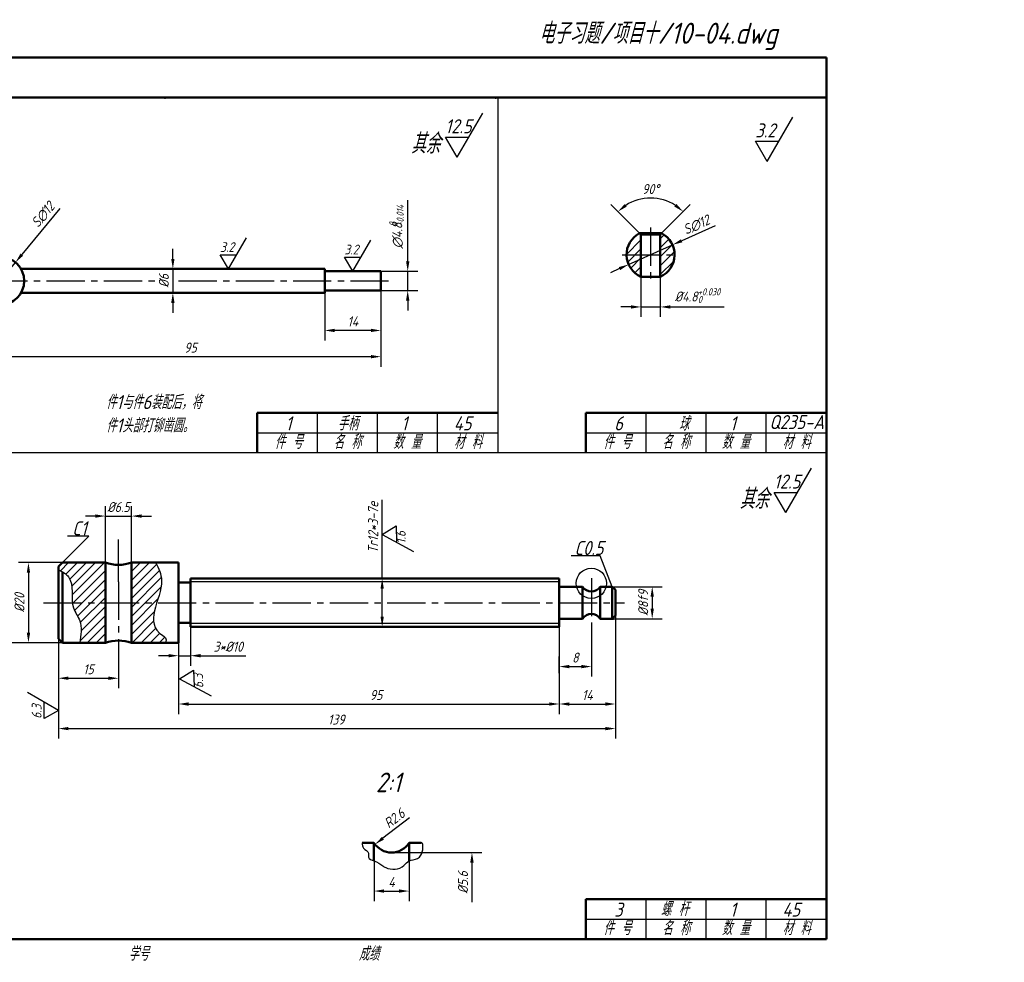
# Model space of a CAD drawing. Header units: millimetres. Extents: x 79 to 453, y 66 to 302.
# Tile 2 of 2: x 208 to 453, y 66 to 301. Entities that reach past the tile are written whole.
import ezdxf

# ---------------------------------------------------------------- set-up
doc = ezdxf.new("R2010")
doc.units = ezdxf.units.MM
doc.linetypes.add('CENTER2', pattern=[28.575, 19.05, -3.175, 3.175, -3.175])
for name, color, linetype in [('剖面线层', 7, 'Continuous'), ('尺寸层', 221, 'Continuous'), ('细实线层', 7, 'Continuous')]:
    doc.layers.add(name, color=color, linetype=linetype)
for name, color, linetype, lineweight in [('文字层', 227, 'Continuous', 20), ('点画线层', 3, 'CENTER2', 25), ('粗实线层', 7, 'Continuous', 50)]:
    doc.layers.add(name, color=color, linetype=linetype, lineweight=lineweight)
doc.styles.add('工程字体（斜）', font='gbeitc.shx', dxfattribs={"bigfont": 'gbcbig.shx'})
doc.styles.add('工程斜体', font='gbeitc.shx', dxfattribs={"bigfont": 'gbcbig.shx'})
doc.dimstyles.new('gb35', dxfattribs={"dimtxt": 2.5, "dimasz": 2.5, "dimexe": 2.5, "dimexo": 0, "dimgap": 1, "dimtad": 1, "dimdsep": 46, "dimtxsty": '工程字体（斜）', "dimcen": 0, "dimadec": 0, "dimazin": 0, "dimtfac": 1, "dimtmove": 0, "dimatfit": 3, "dimfxl": 0, "dimarcsym": 0})

# ---------------------------------------------------------------- blocks, each defined once
blk = doc.blocks.new('*D67')
at = {"layer": 'Defpoints', "color": 0, "ltscale": 0.5}
for p in [(297.74, 234.29), (202.74, 227.78), (297.74, 217.38)]:
    blk.add_point(p, dxfattribs=at)
at = {"layer": '尺寸层', "color": 0, "lineweight": -2, "ltscale": 0.5}
for p, q in [((297.74, 234.29), (297.74, 214.88)), ((202.74, 227.78), (202.74, 214.88)), ((205.24, 217.38), (295.24, 217.38))]:
    blk.add_line(p, q, dxfattribs=at)
at = {"layer": '尺寸层', "color": 0, "ltscale": 0.5}
for points in [[(205.24, 217.8), (205.24, 216.96), (202.74, 217.38)], [(295.24, 217.8), (295.24, 216.96), (297.74, 217.38)]]:
    blk.add_solid(points, dxfattribs=at)
at = {"layer": '尺寸层', "color": 0, "ltscale": 0.5, "insert": (250.24, 219.63), "char_height": 2.5, "attachment_point": 5, "style": '工程字体（斜）'}
blk.add_mtext('95', dxfattribs=at)
blk = doc.blocks.new('*D68')
at = {"layer": 'Defpoints', "color": 0, "ltscale": 0.5}
for p in [(245.84, 239.29), (245.84, 233.29), (245.84, 233.29)]:
    blk.add_point(p, dxfattribs=at)
at = {"layer": '尺寸层', "color": 0, "lineweight": -2, "ltscale": 0.5}
for p, q in [((245.84, 241.79), (245.84, 244.29)), ((245.84, 239.29), (243.34, 239.29)), ((245.84, 239.29), (245.84, 233.29)), ((245.84, 233.29), (243.34, 233.29)), ((245.84, 230.79), (245.84, 228.29))]:
    blk.add_line(p, q, dxfattribs=at)
at = {"layer": '尺寸层', "color": 0, "ltscale": 0.5}
for points in [[(245.42, 241.79), (246.25, 241.79), (245.84, 239.29)], [(245.42, 230.79), (246.25, 230.79), (245.84, 233.29)]]:
    blk.add_solid(points, dxfattribs=at)
at = {"layer": '尺寸层', "color": 0, "ltscale": 0.5, "insert": (243.59, 236.29), "char_height": 2.5, "attachment_point": 5, "rotation": 90, "style": '工程字体（斜）'}
blk.add_mtext('%%C6', dxfattribs=at)
blk = doc.blocks.new('*D69')
at = {"layer": 'Defpoints', "color": 0, "ltscale": 0.5}
for p in [(283.74, 234.29), (297.74, 233.89), (283.74, 223.92)]:
    blk.add_point(p, dxfattribs=at)
at = {"layer": '尺寸层', "color": 0, "lineweight": -2, "ltscale": 0.5}
for p, q in [((283.74, 234.29), (283.74, 221.42)), ((297.74, 233.89), (297.74, 221.42)), ((295.24, 223.92), (286.24, 223.92))]:
    blk.add_line(p, q, dxfattribs=at)
at = {"layer": '尺寸层', "color": 0, "ltscale": 0.5}
for points in [[(286.24, 224.34), (286.24, 223.51), (283.74, 223.92)], [(295.24, 224.34), (295.24, 223.51), (297.74, 223.92)]]:
    blk.add_solid(points, dxfattribs=at)
at = {"layer": '尺寸层', "color": 0, "ltscale": 0.5, "insert": (290.74, 226.17), "char_height": 2.5, "attachment_point": 5, "style": '工程字体（斜）'}
blk.add_mtext('14', dxfattribs=at)
blk = doc.blocks.new('*D70')
at = {"layer": 'Defpoints', "color": 0, "ltscale": 0.5}
for p in [(206.56, 240.91), (198.91, 231.66)]:
    blk.add_point(p, dxfattribs=at)
at = {"layer": '尺寸层', "color": 0, "lineweight": -2, "ltscale": 0.5}
for p, q in [((217.67, 254.34), (208.16, 242.84)), ((198.91, 231.66), (206.56, 240.91)), ((197.32, 229.74), (195.72, 227.81))]:
    blk.add_line(p, q, dxfattribs=at)
at = {"layer": '尺寸层', "color": 0, "ltscale": 0.5}
for points in [[(207.83, 243.1), (208.48, 242.57), (206.56, 240.91)], [(197, 230), (197.64, 229.47), (198.91, 231.66)]]:
    blk.add_solid(points, dxfattribs=at)
at = {"layer": '尺寸层', "color": 0, "ltscale": 0.5, "insert": (213.46, 252.77), "char_height": 2.5, "attachment_point": 5, "rotation": 50.3966, "style": '工程字体（斜）'}
blk.add_mtext('S∅12', dxfattribs=at)
blk = doc.blocks.new('粗糙度符号1')
at = {"layer": '细实线层', "ltscale": 0.5}
for p, q in [((0, 0), (6.38, 11.05)), ((0, 0), (-2.92, 5.05)), ((-2.92, 5.05), (2.92, 5.05))]:
    blk.add_line(p, q, dxfattribs=at)
at = {"layer": '细实线层', "ltscale": 0.5, "style": '工程字体（斜）'}
blk.add_attdef('CCD', (-3, 6), '', height=3.5, dxfattribs=at)
blk = doc.blocks.new('*D72')
at = {"layer": 'Defpoints', "color": 0, "ltscale": 0.5}
for p in [(368.03, 256.56), (362.31, 248.17), (367.79, 248.17), (362.65, 247.83), (367.45, 247.83)]:
    blk.add_point(p, dxfattribs=at)
at = {"layer": '尺寸层', "color": 0, "lineweight": -2, "ltscale": 0.5}
for p, q in [((362.31, 248.17), (355.13, 255.34)), ((367.79, 248.17), (374.96, 255.34))]:
    blk.add_line(p, q, dxfattribs=at)
blk.add_arc((365.05, 245.43), 11.52, 57.458, 122.542, dxfattribs=at)
at = {"layer": '尺寸层', "color": 0, "ltscale": 0.5}
for points in [[(359.11, 254.82), (358.59, 255.47), (356.9, 253.58)], [(371.51, 255.47), (370.98, 254.82), (373.19, 253.58)]]:
    blk.add_solid(points, dxfattribs=at)
at = {"layer": '尺寸层', "color": 0, "ltscale": 0.5, "insert": (365.05, 259.2), "char_height": 2.5, "attachment_point": 5, "style": '工程字体（斜）'}
blk.add_mtext('90°', dxfattribs=at)
blk = doc.blocks.new('*D77')
at = {"layer": 'Defpoints', "color": 0, "ltscale": 0.5}
for p in [(218.27, 165.98), (209.8, 145.98), (218.27, 145.98)]:
    blk.add_point(p, dxfattribs=at)
at = {"layer": '尺寸层', "color": 0, "lineweight": -2, "ltscale": 0.5}
for p, q in [((218.27, 165.98), (207.3, 165.98)), ((209.8, 163.48), (209.8, 148.48)), ((218.27, 145.98), (207.3, 145.98))]:
    blk.add_line(p, q, dxfattribs=at)
at = {"layer": '尺寸层', "color": 0, "ltscale": 0.5}
for points in [[(209.39, 163.48), (210.22, 163.48), (209.8, 165.98)], [(209.39, 148.48), (210.22, 148.48), (209.8, 145.98)]]:
    blk.add_solid(points, dxfattribs=at)
at = {"layer": '尺寸层', "color": 0, "ltscale": 0.5, "insert": (207.55, 155.98), "char_height": 2.5, "attachment_point": 5, "rotation": 90, "style": '工程字体（斜）'}
blk.add_mtext('%%C20', dxfattribs=at)
blk = doc.blocks.new('*D78')
at = {"layer": 'Defpoints', "color": 0, "ltscale": 0.5}
for p in [(356.27, 152.78), (217.27, 146.98), (356.27, 124.57)]:
    blk.add_point(p, dxfattribs=at)
at = {"layer": '尺寸层', "color": 0, "lineweight": -2, "ltscale": 0.5}
for p, q in [((356.27, 152.78), (356.27, 122.07)), ((217.27, 146.98), (217.27, 122.07)), ((219.77, 124.57), (353.77, 124.57))]:
    blk.add_line(p, q, dxfattribs=at)
at = {"layer": '尺寸层', "color": 0, "ltscale": 0.5}
for points in [[(219.77, 124.98), (219.77, 124.15), (217.27, 124.57)], [(353.77, 124.98), (353.77, 124.15), (356.27, 124.57)]]:
    blk.add_solid(points, dxfattribs=at)
at = {"layer": '尺寸层', "color": 0, "ltscale": 0.5, "insert": (286.62, 126.82), "char_height": 2.5, "attachment_point": 5, "style": '工程字体（斜）'}
blk.add_mtext('139', dxfattribs=at)
blk = doc.blocks.new('*D79')
at = {"layer": 'Defpoints', "color": 0, "ltscale": 0.5}
for p in [(217.27, 146.98), (232.27, 143.51), (232.27, 137.13)]:
    blk.add_point(p, dxfattribs=at)
at = {"layer": '尺寸层', "color": 0, "lineweight": -2, "ltscale": 0.5}
for p, q in [((217.27, 146.98), (217.27, 134.63)), ((232.27, 143.51), (232.27, 134.63)), ((219.77, 137.13), (229.77, 137.13))]:
    blk.add_line(p, q, dxfattribs=at)
at = {"layer": '尺寸层', "color": 0, "ltscale": 0.5}
for points in [[(219.77, 137.55), (219.77, 136.71), (217.27, 137.13)], [(229.77, 137.55), (229.77, 136.71), (232.27, 137.13)]]:
    blk.add_solid(points, dxfattribs=at)
at = {"layer": '尺寸层', "color": 0, "ltscale": 0.5, "insert": (224.77, 139.38), "char_height": 2.5, "attachment_point": 5, "style": '工程字体（斜）'}
blk.add_mtext('15', dxfattribs=at)
blk = doc.blocks.new('*D80')
at = {"layer": 'Defpoints', "color": 0, "ltscale": 0.5}
for p in [(342.27, 149.98), (247.27, 145.98), (342.27, 130.7)]:
    blk.add_point(p, dxfattribs=at)
at = {"layer": '尺寸层', "color": 0, "lineweight": -2, "ltscale": 0.5}
for p, q in [((342.27, 149.98), (342.27, 128.2)), ((247.27, 145.98), (247.27, 128.2)), ((249.77, 130.7), (339.77, 130.7))]:
    blk.add_line(p, q, dxfattribs=at)
at = {"layer": '尺寸层', "color": 0, "ltscale": 0.5}
for points in [[(249.77, 131.11), (249.77, 130.28), (247.27, 130.7)], [(339.77, 131.11), (339.77, 130.28), (342.27, 130.7)]]:
    blk.add_solid(points, dxfattribs=at)
at = {"layer": '尺寸层', "color": 0, "ltscale": 0.5, "insert": (296.54, 132.95), "char_height": 2.5, "attachment_point": 5, "style": '工程字体（斜）'}
blk.add_mtext('95', dxfattribs=at)
blk = doc.blocks.new('*D81')
at = {"layer": 'Defpoints', "color": 0, "ltscale": 0.5}
for p in [(350.27, 150.58), (342.27, 138.42), (350.27, 140.04)]:
    blk.add_point(p, dxfattribs=at)
at = {"layer": '尺寸层', "color": 0, "lineweight": -2, "ltscale": 0.5}
for p, q in [((350.27, 150.58), (350.27, 137.54)), ((342.27, 138.42), (342.27, 142.54)), ((344.77, 140.04), (347.77, 140.04))]:
    blk.add_line(p, q, dxfattribs=at)
at = {"layer": '尺寸层', "color": 0, "ltscale": 0.5}
for points in [[(344.77, 140.46), (344.77, 139.62), (342.27, 140.04)], [(347.77, 140.46), (347.77, 139.62), (350.27, 140.04)]]:
    blk.add_solid(points, dxfattribs=at)
at = {"layer": '尺寸层', "color": 0, "ltscale": 0.5, "insert": (346.27, 142.29), "char_height": 2.5, "attachment_point": 5, "style": '工程字体（斜）'}
blk.add_mtext('8', dxfattribs=at)
blk = doc.blocks.new('*D82')
at = {"layer": 'Defpoints', "color": 0, "ltscale": 0.5}
for p in [(355.47, 159.98), (355.47, 151.98), (365.45, 151.98)]:
    blk.add_point(p, dxfattribs=at)
at = {"layer": '尺寸层', "color": 0, "lineweight": -2, "ltscale": 0.5}
for p, q in [((355.47, 159.98), (367.95, 159.98)), ((365.45, 157.48), (365.45, 154.48)), ((355.47, 151.98), (367.95, 151.98))]:
    blk.add_line(p, q, dxfattribs=at)
at = {"layer": '尺寸层', "color": 0, "ltscale": 0.5}
for points in [[(365.04, 157.48), (365.87, 157.48), (365.45, 159.98)], [(365.04, 154.48), (365.87, 154.48), (365.45, 151.98)]]:
    blk.add_solid(points, dxfattribs=at)
at = {"layer": '尺寸层', "color": 0, "ltscale": 0.5, "insert": (363.2, 155.98), "char_height": 2.5, "attachment_point": 5, "rotation": 90, "style": '工程字体（斜）'}
blk.add_mtext('%%C8f9', dxfattribs=at)
blk = doc.blocks.new('*D83')
at = {"layer": 'Defpoints', "color": 0, "ltscale": 0.5}
for p in [(296.27, 161.98), (296.27, 149.98), (298.07, 149.98)]:
    blk.add_point(p, dxfattribs=at)
at = {"layer": '尺寸层', "color": 0, "lineweight": -2, "ltscale": 0.5}
for p, q in [((298.07, 161.98), (298.07, 181.67)), ((296.27, 161.98), (300.57, 161.98)), ((298.07, 152.48), (298.07, 159.48)), ((296.27, 149.98), (300.57, 149.98))]:
    blk.add_line(p, q, dxfattribs=at)
at = {"layer": '尺寸层', "color": 0, "ltscale": 0.5}
for points in [[(297.65, 159.48), (298.48, 159.48), (298.07, 161.98)], [(297.65, 152.48), (298.48, 152.48), (298.07, 149.98)]]:
    blk.add_solid(points, dxfattribs=at)
at = {"layer": '尺寸层', "color": 0, "ltscale": 0.5, "insert": (295.82, 174.76), "char_height": 2.5, "attachment_point": 5, "rotation": 90, "style": '工程字体（斜）'}
blk.add_mtext('Tr12*3-7e', dxfattribs=at)
blk = doc.blocks.new('粗糙度符号2')
at = {"layer": '细实线层', "ltscale": 0.5}
for p, q in [((0, 0), (-6.38, -11.05)), ((0, 0), (2.92, -5.05)), ((2.92, -5.05), (-2.92, -5.05))]:
    blk.add_line(p, q, dxfattribs=at)
at = {"layer": '细实线层', "ltscale": 0.5, "style": '工程字体（斜）'}
blk.add_attdef('CCD', (-3.52, -8.38), '', height=3.5, dxfattribs=at)
blk = doc.blocks.new('*D84')
at = {"layer": 'Defpoints', "color": 0, "ltscale": 0.5}
for p in [(296.03, 96.04), (304.79, 96.04), (304.79, 84.02)]:
    blk.add_point(p, dxfattribs=at)
at = {"layer": '尺寸层', "color": 0, "lineweight": -2, "ltscale": 0.5}
for p, q in [((296.03, 96.04), (296.03, 81.52)), ((304.79, 96.04), (304.79, 81.52)), ((298.53, 84.02), (302.29, 84.02))]:
    blk.add_line(p, q, dxfattribs=at)
at = {"layer": '尺寸层', "color": 0, "ltscale": 0.5}
for points in [[(298.53, 84.44), (298.53, 83.61), (296.03, 84.02)], [(302.29, 84.44), (302.29, 83.61), (304.79, 84.02)]]:
    blk.add_solid(points, dxfattribs=at)
at = {"layer": '尺寸层', "color": 0, "ltscale": 0.5, "insert": (300.41, 86.27), "char_height": 2.5, "attachment_point": 5, "style": '工程字体（斜）'}
blk.add_mtext('4', dxfattribs=at)
blk = doc.blocks.new('*D85')
at = {"layer": 'Defpoints', "color": 0, "ltscale": 0.5}
for p in [(300.41, 93.64), (300.41, 81.21), (320.47, 81.21)]:
    blk.add_point(p, dxfattribs=at)
at = {"layer": '尺寸层', "color": 0, "lineweight": -2, "ltscale": 0.5}
for p, q in [((300.41, 93.64), (322.97, 93.64)), ((320.47, 91.14), (320.47, 81.21))]:
    blk.add_line(p, q, dxfattribs=at)
at = {"layer": '尺寸层', "color": 0, "ltscale": 0.5}
blk.add_solid([(320.05, 91.14), (320.89, 91.14), (320.47, 93.64)], dxfattribs=at)
at = {"layer": '尺寸层', "color": 0, "ltscale": 0.5, "insert": (318.22, 86.18), "char_height": 2.5, "attachment_point": 5, "rotation": 90, "style": '工程字体（斜）'}
blk.add_mtext('%%C5.6', dxfattribs=at)
blk = doc.blocks.new('_None')
blk = doc.blocks.new('*D66')
at = {"layer": 'Defpoints', "color": 0}
for p in [(356.27, 152.48), (342.27, 140.04), (356.27, 130.7)]:
    blk.add_point(p, dxfattribs=at)
at = {"layer": '尺寸层', "color": 0, "lineweight": -2}
for p, q in [((356.27, 152.48), (356.27, 128.2)), ((342.27, 140.04), (342.27, 128.2)), ((344.77, 130.7), (353.77, 130.7))]:
    blk.add_line(p, q, dxfattribs=at)
at = {"layer": '尺寸层', "color": 0}
for points in [[(344.77, 131.11), (344.77, 130.28), (342.27, 130.7)], [(353.77, 131.11), (353.77, 130.28), (356.27, 130.7)]]:
    blk.add_solid(points, dxfattribs=at)
at = {"layer": '尺寸层', "color": 0, "insert": (349.27, 132.95), "char_height": 2.5, "attachment_point": 5, "style": '工程字体（斜）'}
blk.add_mtext('14', dxfattribs=at)

msp = doc.modelspace()

# ---------------------------------------------------------------- hatches: boundary and pattern name
at = {"layer": '剖面线层', "ltscale": 0.5}
h = msp.add_hatch(dxfattribs=at)
h.set_pattern_fill('ANSI31', scale=0.5, style=0)
h.set_pattern_definition([(45, (1e-07, 7.3424), (-1.122532, 1.122532), [])])
h.paths.add_polyline_path([(362.648, 247.83), (362.309, 248.169, 0.2812603), (359.048, 242.83), (362.648, 242.83)])
h.paths.add_polyline_path([(362.648, 242.83), (359.048, 242.83, 0.2982166), (362.648, 237.331)])
h.paths.add_polyline_path([(367.448, 242.83), (371.048, 242.83, 0.2812603), (367.787, 248.169), (367.448, 247.83)])
h.paths.add_polyline_path([(367.448, 237.331, 0.2982166), (371.048, 242.83), (367.448, 242.83)])
h = msp.add_hatch(dxfattribs=at)
h.set_pattern_fill('ANSI31', scale=0.5, style=0)
h.set_pattern_definition([(45, (1e-07, 13.5656), (-1.122532, 1.122532), [])])
edge = h.paths.add_edge_path()
edge.add_line((229.016, 165.982), (218.266, 165.982))
edge.add_line((218.266, 165.982), (217.266, 164.982))
edge.add_line((217.266, 164.982), (217.266, 164.202))
edge.add_spline(control_points=[(217.266, 164.202), (217.871, 163.941), (218.786, 163.465), (221.157, 161.161), (220.51, 158.218), (220.772, 155.982)], knot_values=[1.2296905, 1.2296905, 1.2296905, 1.2296905, 3.1951085, 4.3272444, 10.8705049, 10.8705049, 10.8705049, 10.8705049], degree=3, periodic=0)
edge.add_line((220.772, 155.982), (229.016, 155.982))
edge.add_line((229.016, 155.982), (229.016, 165.982))
edge = h.paths.add_edge_path()
edge.add_line((229.016, 155.982), (220.772, 155.982))
edge.add_spline(control_points=[(220.772, 155.982), (220.824, 155.53), (221.141, 153.908), (223.406, 151.035), (222.904, 147.892), (222.599, 145.982)], knot_values=[10.8705049, 10.8705049, 10.8705049, 10.8705049, 12.1933725, 15.7408746, 21.2354494, 21.2354494, 21.2354494, 21.2354494], degree=3, periodic=0)
edge.add_line((222.599, 145.982), (229.016, 145.982))
edge.add_line((229.016, 145.982), (229.016, 155.982))
edge = h.paths.add_edge_path()
edge.add_spline(control_points=[(241.833, 155.982), (242.424, 157.885), (243.689, 161.402), (242.327, 164.545), (241.525, 165.982)], knot_values=[1.9981699, 1.9981699, 1.9981699, 1.9981699, 7.4692168, 12.2237841, 12.2237841, 12.2237841, 12.2237841], degree=3, periodic=0)
edge.add_line((241.525, 165.982), (235.516, 165.982))
edge.add_line((235.516, 165.982), (235.516, 155.982))
edge.add_line((235.516, 155.982), (241.833, 155.982))
edge = h.paths.add_edge_path()
edge.add_spline(control_points=[(244.01, 145.982), (244.416, 147.181), (240.836, 148.906), (240.749, 152.319), (241.619, 155.293), (241.833, 155.982)], knot_values=[12.2237841, 12.2237841, 12.2237841, 12.2237841, 13.5612505, 20.0970972, 22.0781615, 22.0781615, 22.0781615, 22.0781615], degree=3, periodic=0)
edge.add_line((241.833, 155.982), (235.516, 155.982))
edge.add_line((235.516, 155.982), (235.516, 145.982))
edge.add_line((235.516, 145.982), (244.01, 145.982))

# ---------------------------------------------------------------- linework, layer by layer
at = {"layer": '尺寸层', "color": 7, "ltscale": 0.5}
for p, q in [((304.44, 241.187), (304.44, 256.411)), ((381.168, 250.048), (372.806, 246.304)), ((359.572, 240.379), (370.524, 245.282)), ((297.737, 238.687), (306.94, 238.687)), ((304.44, 233.887), (304.44, 238.687)), ((357.29, 239.357), (355.008, 238.335)), ((362.648, 237.331), (362.648, 227.286)), ((367.448, 237.331), (367.448, 227.286)), ((297.737, 233.887), (306.94, 233.887)), ((304.44, 231.387), (304.44, 228.887)), ((360.148, 229.786), (357.648, 229.786)), ((362.648, 229.786), (367.448, 229.786)), ((369.948, 229.786), (383.401, 229.786)), ((218.266, 165.982), (224.838, 172.554)), ((224.838, 172.554), (219.535, 172.554)), ((352.479, 167.644), (345.266, 167.644)), ((355.467, 159.982), (352.479, 167.644)), ((250.266, 149.982), (250.266, 140.259)), ((247.266, 145.982), (247.266, 140.259)), ((244.766, 142.759), (242.266, 142.759)), ((247.266, 142.759), (250.266, 142.759)), ((252.766, 142.759), (264.037, 142.759)), ((304.866, 102.258), (298.266, 97.203))]:
    msp.add_line(p, q, dxfattribs=at)
at = {"layer": '尺寸层', "color": 7}
for p, q in [((229.016, 165.982), (229.016, 180.103)), ((235.516, 165.982), (235.516, 180.103)), ((226.516, 177.603), (224.016, 177.603)), ((229.016, 177.603), (235.516, 177.603)), ((238.016, 177.603), (240.516, 177.603)), ((232.266, 161.208), (232.266, 171.786)), ((209.804, 145.982), (200.993, 145.982))]:
    msp.add_line(p, q, dxfattribs=at)
msp.add_spline([(293.053, 96.045), (293.402, 94.743), (294.661, 93.484), (294.661, 92.483), (296.027, 91.571), (298.231, 90.298), (298.96, 89.878), (303.503, 90.388), (304.791, 91.571), (306.896, 92.135), (307.721, 92.959), (308.238, 94.889), (307.928, 96.045), (307.765, 96.045)], degree=3, dxfattribs=at)
at = {"layer": '尺寸层', "color": 7, "ltscale": 0.5}
for points in [[(372.636, 246.684), (372.976, 245.924), (370.524, 245.282)], [(304.023, 241.187), (304.856, 241.187), (304.44, 238.687)], [(357.12, 239.737), (357.46, 238.977), (359.572, 240.379)], [(304.023, 231.387), (304.856, 231.387), (304.44, 233.887)], [(360.148, 230.202), (360.148, 229.369), (362.648, 229.786)], [(369.948, 230.202), (369.948, 229.369), (367.448, 229.786)], [(244.766, 143.175), (244.766, 142.342), (247.266, 142.759)], [(252.766, 143.175), (252.766, 142.342), (250.266, 142.759)], [(298.012, 97.534), (298.519, 96.872), (296.281, 95.683)]]:
    msp.add_solid(points, dxfattribs=at)
at = {"layer": '尺寸层', "color": 7}
for points in [[(226.516, 178.02), (226.516, 177.187), (229.016, 177.603)], [(238.016, 178.02), (238.016, 177.187), (235.516, 177.603)]]:
    msp.add_solid(points, dxfattribs=at)
at = {"layer": '点画线层', "color": 7, "ltscale": 0.5}
for p, q in [((365.048, 249.604), (365.048, 235.787)), ((357.933, 242.83), (372.124, 242.83)), ((200.05, 236.287), (241.335, 236.287)), ((247.276, 236.287), (299.755, 236.287)), ((232.266, 161.208), (232.266, 143.511)), ((350.266, 162.143), (350.266, 149.982)), ((213.589, 155.982), (358.562, 155.982))]:
    msp.add_line(p, q, dxfattribs=at)
at = {"layer": '粗实线层', "color": 7, "ltscale": 0.5}
for p, q in [((408.909, 292.03), (78.909, 292.03)), ((408.909, 282.03), (408.909, 292.03)), ((238.878, 282.03), (78.909, 282.03)), ((408.909, 282.03), (238.878, 282.03)), ((408.909, 72.03), (408.909, 282.03)), ((362.648, 247.83), (362.309, 248.169)), ((362.309, 248.169), (367.787, 248.169)), ((367.448, 247.83), (367.787, 248.169)), ((362.648, 237.331), (362.648, 247.83)), ((367.448, 247.83), (362.648, 247.83)), ((367.448, 237.331), (367.448, 247.83)), ((283.737, 239.287), (207.933, 239.287)), ((283.737, 236.287), (283.737, 239.287)), ((283.737, 238.687), (297.737, 238.687)), ((297.737, 238.687), (297.737, 233.887)), ((283.737, 236.287), (283.737, 233.287)), ((362.648, 237.331), (367.448, 237.331)), ((283.737, 233.887), (297.737, 233.887)), ((283.737, 233.287), (207.933, 233.287)), ((266.902, 203.371), (326.902, 203.371)), ((266.902, 193.371), (266.902, 203.371)), ((266.902, 193.371), (266.902, 203.371)), ((348.909, 203.371), (408.909, 203.371)), ((348.909, 193.371), (348.909, 203.371)), ((348.909, 193.371), (348.909, 203.371)), ((217.266, 164.982), (218.266, 165.982)), ((217.266, 164.982), (217.266, 146.982)), ((229.016, 165.982), (218.266, 165.982)), ((229.016, 165.982), (229.016, 145.982)), ((247.266, 165.982), (235.516, 165.982)), ((235.516, 165.982), (235.516, 145.982)), ((247.266, 155.982), (247.266, 165.982)), ((218.266, 163.706), (218.266, 145.982)), ((250.266, 160.982), (247.266, 160.982)), ((250.266, 155.982), (250.266, 161.982)), ((342.266, 161.982), (250.266, 161.982)), ((342.266, 155.982), (342.266, 161.982)), ((348.075, 159.982), (342.266, 159.982)), ((348.075, 159.982), (348.075, 155.982)), ((355.467, 159.982), (352.457, 159.982)), ((352.457, 159.982), (352.457, 155.982)), ((355.467, 159.982), (356.266, 159.183)), ((355.467, 159.982), (355.467, 155.966)), ((356.266, 159.183), (356.266, 155.982)), ((247.266, 155.982), (247.266, 145.982)), ((250.266, 155.982), (250.266, 149.982)), ((342.266, 155.982), (342.266, 149.982)), ((348.075, 151.982), (348.075, 155.982)), ((352.457, 151.982), (352.457, 155.982)), ((355.467, 151.982), (355.467, 155.966)), ((356.266, 152.782), (356.266, 155.982)), ((355.467, 151.982), (356.266, 152.782)), ((250.266, 150.982), (247.266, 150.982)), ((342.266, 149.982), (250.266, 149.982)), ((348.075, 151.982), (342.266, 151.982)), ((355.766, 151.982), (352.457, 151.982)), ((217.266, 146.982), (218.266, 145.982)), ((229.016, 145.982), (218.266, 145.982)), ((247.266, 145.982), (235.516, 145.982)), ((296.027, 96.045), (293.053, 96.045)), ((296.027, 96.045), (296.027, 91.571)), ((307.765, 96.045), (304.791, 96.045)), ((304.791, 96.045), (304.791, 91.571)), ((348.909, 82.03), (408.909, 82.03)), ((348.909, 72.03), (348.909, 82.03)), ((348.909, 72.03), (348.909, 82.03)), ((78.909, 72.03), (408.909, 72.03))]:
    msp.add_line(p, q, dxfattribs=at)
msp.add_circle((202.737, 236.287), 6, dxfattribs=at)
for centre, radius, start, end in [((365.048, 242.83), 6, 117.16326, 246.42182), ((365.048, 242.83), 6, 293.57818, 62.83674), ((232.266, 175.439), 10, 251.03443, 288.96557), ((350.266, 161.382), 2.6, 212.57897, 327.42103), ((350.266, 150.582), 2.6, 32.57897, 147.42103), ((232.266, 136.525), 10, 71.03443, 108.96557), ((300.409, 98.845), 5.2, 212.57897, 327.42103)]:
    msp.add_arc(centre, radius, start, end, dxfattribs=at)
at = {"layer": '粗实线层', "color": 7}
for p in [(243.909, 282.03), (326.409, 282.03)]:
    msp.add_point(p, dxfattribs=at)
at = {"layer": '细实线层', "color": 7, "ltscale": 0.5}
for p, q in [((326.902, 282.03), (326.902, 193.371)), ((281.902, 193.371), (281.902, 203.371)), ((296.902, 193.371), (296.902, 203.371)), ((311.902, 193.371), (311.902, 203.371)), ((363.909, 193.371), (363.909, 203.371)), ((378.909, 193.371), (378.909, 203.371)), ((393.909, 193.371), (393.909, 203.371)), ((266.902, 198.371), (326.902, 198.371)), ((348.909, 198.371), (408.909, 198.371)), ((408.909, 193.371), (179.505, 193.371)), ((342.266, 161.182), (250.266, 161.182)), ((342.266, 150.782), (250.266, 150.782)), ((363.909, 72.03), (363.909, 82.03)), ((378.909, 72.03), (378.909, 82.03)), ((393.909, 72.03), (393.909, 82.03)), ((348.909, 77.03), (408.909, 77.03))]:
    msp.add_line(p, q, dxfattribs=at)
msp.add_circle((350.266, 160.815), 3.771, dxfattribs=at)
for points, knots in [([(241.525, 165.982), (242.327, 164.545), (243.953, 160.793), (240.7, 154.214), (240.836, 148.906), (244.416, 147.181), (244.01, 145.982)], [1.9981699, 1.9981699, 1.9981699, 1.9981699, 6.7527373, 14.2048484, 20.7406951, 22.0781615, 22.0781615, 22.0781615, 22.0781615]), ([(217.266, 164.202), (217.871, 163.941), (218.786, 163.465), (221.482, 160.845), (219.711, 155.721), (223.406, 151.035), (222.904, 147.892), (222.599, 145.982)], [1.2296905, 1.2296905, 1.2296905, 1.2296905, 3.1951085, 4.3272444, 12.1933725, 15.7408746, 21.2354494, 21.2354494, 21.2354494, 21.2354494])]:
    msp.add_open_spline(points, degree=3, knots=knots, dxfattribs=at)

# ---------------------------------------------------------------- block references
at = {"layer": '尺寸层', "color": 7, "ltscale": 0.5}
for p, values in [((316.805, 267.127), {'CCD': '12.5'}), ((394.178, 266.089), {'CCD': '3.2'}), ((398.812, 178.469), {'CCD': '12.5'})]:
    msp.add_blockref('粗糙度符号1', p, dxfattribs=at).add_auto_attribs(values)
at = {"layer": '尺寸层', "color": 7, "ltscale": 0.5, "xscale": 0.6999999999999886, "yscale": 0.6999999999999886, "zscale": 0.7}
for p in [(259.718, 239.287), (290.737, 238.687)]:
    msp.add_blockref('粗糙度符号1', p, dxfattribs=at).add_auto_attribs({'CCD': '3.2'})
at = {"layer": '尺寸层', "color": 7, "ltscale": 0.5, "yscale": 0.6999999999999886, "zscale": 0.7}
for name, p, xscale, rotation, values in [('粗糙度符号2', (298.065, 173.008), 0.7000000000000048, 91.53068434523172, {'CCD': '1.6'}), ('粗糙度符号2', (247.529, 136.995), 0.7000000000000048, 91.53068434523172, {'CCD': '6.3'}), ('粗糙度符号1', (217.266, 129.109), 0.6999999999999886, 90, {'CCD': '6.3'})]:
    msp.add_blockref(name, p, dxfattribs=dict(at, xscale=xscale, rotation=rotation)).add_auto_attribs(values)

# ---------------------------------------------------------------- texts
at = {"layer": '尺寸层', "color": 7, "style": '工程字体（斜）'}
for s, height, p in [('-0.014', 1.75, (303.44, 249.87)), ('0', 1.75, (301.544, 249.87)), ('∅4.8', 2.5, (303.086, 244.375))]:
    msp.add_text(s, height=height, rotation=90, dxfattribs=at).set_placement(p)
for s, height, p in [('%%C4.8', 2.5, (371.081, 231.14)), ('+0.030', 1.75, (376.86, 232.681)), ('0', 1.75, (376.86, 230.786))]:
    msp.add_text(s, height=height, dxfattribs=at).set_placement(p)
at = {"layer": '尺寸层', "color": 7, "ltscale": 0.5, "attachment_point": 1, "style": '工程斜体'}
for s, insert, char_height, width in [('其余', (305.269, 273.069), 5, 13.52671), ('件1与件6装配后，将件1头部打铆凿圆。', (229.182, 207.793), 3.5, 23.94433), ('其余', (387.276, 184.411), 5, 13.52671), ('C1', (220.716, 176.286), 3.5, 4.07373), ('C0.5', (346.058, 171.376), 3.5, 4.07373), ('2:1', (296.482, 113.592), 4.9, 5.70322)]:
    msp.add_mtext(s, dxfattribs=dict(at, insert=insert, char_height=char_height, width=width))
at = {"layer": '尺寸层', "color": 7, "ltscale": 0.5, "char_height": 2.5, "attachment_point": 5, "style": '工程字体（斜）'}
for s, insert, rotation in [('S∅12', (376.501, 250.237), 24.12047), ('R2.6', (301.109, 102.165), 37.44699)]:
    msp.add_mtext(s, dxfattribs=dict(at, insert=insert, rotation=rotation))
at = {"layer": '尺寸层', "color": 7, "insert": (232.266, 179.853), "char_height": 2.5, "attachment_point": 5, "style": '工程字体（斜）'}
msp.add_mtext('%%C6.5', dxfattribs=at)
at = {"layer": '尺寸层', "color": 7, "ltscale": 0.5, "insert": (259.652, 145.009), "char_height": 2.5, "attachment_point": 5, "style": '工程字体（斜）'}
msp.add_mtext('3*%%C10', dxfattribs=at)
at = {"layer": '文字层', "color": 7, "ltscale": 0.5, "style": '工程斜体'}
for s, p in [('1', (273.962, 198.982)), ('手柄', (286.953, 198.982)), ('1', (302.831, 198.982)), ('45', (315.927, 198.982)), ('6', (355.969, 198.982)), ('   球', (366.386, 198.925)), ('1', (384.838, 198.982)), ('Q235-A', (394.681, 199.303)), ('件 号', (271.255, 194.362)), ('名 称', (285.914, 194.362)), ('数 量', (300.798, 194.362)), ('材 料', (315.99, 194.362)), ('件 号', (353.262, 194.362)), ('名 称', (367.921, 194.362)), ('数 量', (382.805, 194.362)), ('材 料', (397.997, 194.362)), ('3', (355.969, 77.641)), ('螺 杆', (367.601, 77.815)), ('1', (384.838, 77.641)), ('45', (397.934, 77.641)), ('件 号', (353.262, 73.02)), ('名 称', (367.921, 73.02)), ('数 量', (382.805, 73.02)), ('材 料', (397.997, 73.02))]:
    msp.add_text(s, height=3.5, dxfattribs=at).set_placement(p)
at = {"layer": '文字层', "color": 7, "style": '工程字体（斜）'}
for s, p in [('学号', (234.795, 66.659)), ('成绩', (292.226, 66.659))]:
    msp.add_text(s, height=3.5, dxfattribs=at).set_placement(p)
at = {"layer": '细实线层', "color": 7, "ltscale": 0.5, "style": '工程字体（斜）'}
for s, p in [('电子习题/项目十/10-04.dwg', (337.135, 295.46)), ('制图大作业六：根据示意图和零件图，拼画台虎钳的装配图。', (83.957, 285.184))]:
    msp.add_text(s, height=5.25, dxfattribs=at).set_placement(p)
at = {"layer": '细实线层', "color": 7, "ltscale": 0.5, "insert": (89.49, 276.003), "char_height": 3.675, "width": 67.01544, "attachment_point": 1, "style": '工程斜体'}
msp.add_mtext('                 工作原理\\P台虎钳是用来夹紧工件以便进行加工的夹具。\\P当顺时针方向转动手柄1时，螺杆3通过螺纹沿其轴线向右移动，推动活动钳身4右移夹紧工件；反之，当逆时针方向转动手柄1时，螺杆带动活动钳身左移，放松工件。', dxfattribs=at)

# ---------------------------------------------------------------- dimensions: what is measured, and where the dimension line sits
at = {"layer": '尺寸层', "color": 7, "ltscale": 0.5}
dim = msp.add_angular_dim_2l(base=(368.03, 256.557), line1=((367.448, 247.83), (367.787, 248.169)), line2=((362.648, 247.83), (362.309, 248.169)), dimstyle='gb35', dxfattribs=at)
dim.commit()
dim.dimension.update_dxf_attribs({"geometry": '*D72', "text_midpoint": (365.048, 259.2)})
dim = msp.add_diameter_dim_2p(p1=(198.912, 231.665), p2=(206.562, 240.91), text='S<>', dimstyle='gb35', dxfattribs=at)
dim.commit()
dim.dimension.update_dxf_attribs({"geometry": '*D70', "text_midpoint": (215.192, 251.341), "dimtype": 163})
for base, p1, p2, text, picture, middle in [((245.835, 233.287), (245.835, 239.287), (245.835, 233.287), '%%C<>', '*D68', (243.585, 236.287)), ((209.804, 145.982), (218.266, 165.982), (218.266, 145.982), '%%C<>', '*D77', (207.554, 155.982)), ((365.453, 151.982), (355.467, 159.982), (355.467, 151.982), '%%C<>f9', '*D82', (363.203, 155.982))]:
    dim = msp.add_linear_dim(base=base, p1=p1, p2=p2, angle=90, text=text, dimstyle='gb35', dxfattribs=at)
    dim.commit()
    dim.dimension.update_dxf_attribs({"geometry": picture, "text_midpoint": middle})
for base, p1, p2, picture, middle in [((297.737, 217.381), (202.737, 227.78), (297.737, 234.287), '*D67', (250.237, 219.631)), ((283.737, 223.924), (297.737, 233.887), (283.737, 234.287), '*D69', (290.737, 226.174)), ((350.266, 140.039), (342.266, 138.417), (350.266, 150.582), '*D81', (346.266, 142.289)), ((232.266, 137.13), (217.266, 146.982), (232.266, 143.511), '*D79', (224.766, 139.38))]:
    dim = msp.add_linear_dim(base=base, p1=p1, p2=p2, dimstyle='gb35', dxfattribs=at)
    dim.commit()
    dim.dimension.update_dxf_attribs({"geometry": picture, "text_midpoint": middle})
dim = msp.add_linear_dim(base=(298.065, 149.982), p1=(296.266, 161.982), p2=(296.266, 149.982), angle=90, text='Tr<>*3-7e', dimstyle='gb35', dxfattribs=at)
dim.commit()
dim.dimension.update_dxf_attribs({"geometry": '*D83', "text_midpoint": (298.065, 174.758), "dimtype": 160})
for base, p1, p2, picture, middle in [((356.266, 124.568), (217.266, 146.982), (356.266, 152.782), '*D78', (286.616, 124.568)), ((342.266, 130.696), (247.266, 145.982), (342.266, 149.982), '*D80', (296.541, 130.696))]:
    dim = msp.add_linear_dim(base=base, p1=p1, p2=p2, dimstyle='gb35', dxfattribs=at)
    dim.commit()
    dim.dimension.update_dxf_attribs({"geometry": picture, "text_midpoint": middle, "dimtype": 160})
at = {"layer": '尺寸层', "color": 7}
dim = msp.add_linear_dim(base=(356.266, 130.696), p1=(342.266, 140.039), p2=(356.266, 152.482), dimstyle='gb35', dxfattribs=at)
dim.commit()
dim.dimension.update_dxf_attribs({"geometry": '*D66', "text_midpoint": (349.266, 132.946)})
at = {"layer": '尺寸层', "color": 7, "ltscale": 0.5}
dim = msp.add_linear_dim(base=(304.791, 84.024), p1=(296.027, 96.045), p2=(304.791, 96.045), text='4', dimstyle='gb35', dxfattribs=at)
dim.commit()
dim.dimension.update_dxf_attribs({"geometry": '*D84', "text_midpoint": (300.409, 86.274)})
dim = msp.add_linear_dim(base=(320.471, 81.215), p1=(300.409, 93.645), p2=(300.409, 81.215), angle=90, text='%%C5.6', dimstyle='gb35', override={"dimblk2": 'None', "dimsah": 1, "dimse2": 1}, dxfattribs=at)
dim.commit()
dim.dimension.update_dxf_attribs({"geometry": '*D85', "text_midpoint": (318.221, 86.18)})

doc.saveas('drawing.dxf')
